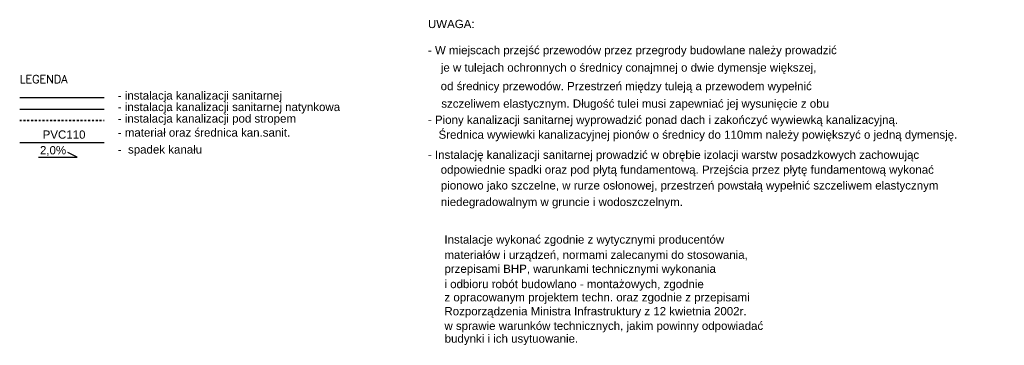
# Model space of a CAD drawing. Extents: x -142693 to 48124, y -57117 to 15617.
# Tile 2 of 24: x -15684 to -2521, y -13831 to -9478. Entities that reach past the tile are written whole.
import ezdxf

# ---------------------------------------------------------------- set-up
doc = ezdxf.new("R2010")
doc.units = 0
doc.linetypes.add('KRESKAKROPKAX2', pattern=[50.8, 25.4, -12.7, 0, -12.7])
doc.layers.add('Budynki', color=7, linetype='Continuous')
for name, color, linetype, lineweight in [('IS_kan podtynkowo', 30, 'Continuous', 30), ('IS_KS pod stropem', 210, 'KRESKAKROPKAX2', 35), ('kanalizacja sanitarna', 38, 'Continuous', 30)]:
    doc.layers.add(name, color=color, linetype=linetype, lineweight=lineweight)
doc.styles.get("Standard").update_dxf_attribs({"font": 'arial.ttf'})

msp = doc.modelspace()

# ---------------------------------------------------------------- linework, layer by layer
at = {"layer": 'Budynki'}
for p, q in [((-15684.081, -11119.1, -4268.786), (-14554.106, -11118.808, -4268.786)), ((-15434.051, -11314.95, -4268.786), (-14915.58, -11314.95, -4268.786)), ((-14915.58, -11314.95, -4268.786), (-15042.71, -11254.908, -4268.786))]:
    msp.add_line(p, q, dxfattribs=at)
at = {"layer": 'IS_kan podtynkowo'}
msp.add_line((-15684.126, -10673.546, -4268.786), (-14554.152, -10673.211, -4268.786), dxfattribs=at)
at = {"layer": 'IS_KS pod stropem'}
msp.add_line((-15684.081, -10827.419, -4268.786), (-14554.106, -10827.084, -4268.786), dxfattribs=at)
at = {"layer": 'kanalizacja sanitarna'}
msp.add_line((-15684.126, -10519.673, -4268.786), (-14554.152, -10519.339, -4268.786), dxfattribs=at)

# ---------------------------------------------------------------- texts
at = {"layer": 'Budynki'}
for s, p in [('UWAGA:', (-10226.071, -9589.731, 43.119)), ('- W miejscach przejść przewodów przez przegrody budowlane należy prowadzić  ', (-10226.071, -9939.211, 43.119)), ('je w tulejach ochronnych o średnicy conajmnej o dwie dymensje większej,', (-10053.733, -10172.233, 43.119)), ('od średnicy przewodów. Przestrzeń między tuleją a przewodem wypełnić', (-10056.596, -10420.404, 43.119)), ('- instalacja kanalizacji sanitarnej ', (-14372.693, -10545.619, -4268.786)), ('szczeliwem elastycznym. Długość tulei musi zapewniać jej wysunięcie z obu', (-10048.007, -10654.188, 43.119)), ('- instalacja kanalizacji sanitarnej natynkowa ', (-14372.693, -10699.491, -4268.786)), ('- instalacja kanalizacji pod stropem ', (-14372.647, -10853.364, -4268.786)), ('- Piony kanalizacji sanitarnej wyprowadzić ponad dach i zakończyć wywiewką kanalizacyjną. ', (-10226.071, -10870.13, 43.119)), ('- materiał oraz średnica kan.sanit.', (-14372.647, -11041.065, -4268.786)), ('PVC110', (-15377.034, -11068.186, -4268.786)), (' Średnica wywiewki kanalizacyjnej pionów o średnicy do 110mm należy powiększyć o jedną dymensję.', (-10127.046, -11069.253, 43.119)), ('2,0%%%', (-15413.423, -11277.679, -4268.786)), ('-  spadek kanału', (-14372.647, -11267.435, -4268.786)), ('- Instalację kanalizacji sanitarnej prowadzić w obrębie izolacji warstw posadzkowych zachowując', (-10226.071, -11338.024, 43.119)), ('odpowiednie spadki oraz pod płytą fundamentową. Przejścia przez płytę fundamentową wykonać', (-10055.889, -11537.146, 43.119)), ('pionowo jako szczelne, w rurze osłonowej, przestrzeń powstałą wypełnić szczeliwem elastycznym', (-10053.646, -11747.872, 43.119)), ('niedegradowalnym w gruncie i wodoszczelnym. ', (-10054.205, -11968.633, 43.119)), ('Instalacje wykonać zgodnie z wytycznymi producentów ', (-10005.789, -12471.181, 43.119)), ('materiałów i urządzeń, normami zalecanymi do stosowania,', (-10005.789, -12675.834, 43.119)), ('przepisami BHP, warunkami technicznymi wykonania', (-10005.789, -12861.882, 43.119)), ('i odbioru robót budowlano - montażowych, zgodnie ', (-10005.789, -13066.535, 43.119)), ('z opracowanym projektem techn. oraz zgodnie z przepisami ', (-10005.789, -13243.281, 43.119)), ('Rozporządzenia Ministra Infrastruktury z 12 kwietnia 2002r. ', (-10005.789, -13429.329, 43.119)), ('w sprawie warunków technicznych, jakim powinny odpowiadać', (-10005.789, -13624.68, 43.119)), ('budynki i ich usytuowanie.', (-10002.421, -13795.501, -388.071))]:
    msp.add_text(s, height=110, dxfattribs=at).set_placement(p)
at = {"layer": 'Budynki', "insert": (-15684.671, -9854.97, -4268.786), "char_height": 109.05098, "width": 10372.96977, "attachment_point": 1}
msp.add_mtext('{\\Fsimplex|c238;\\P\\PLEGENDA}', dxfattribs=at)

doc.saveas('drawing.dxf')
